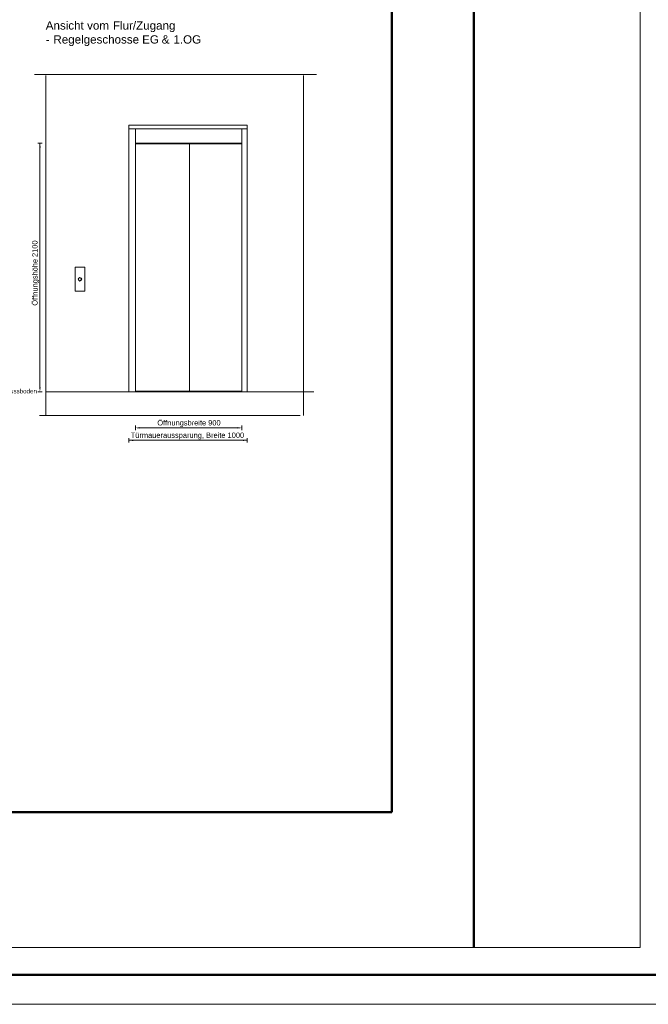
# Model space of a CAD drawing. Extents: x 294 to 994, y 7 to 427.
# Tile 2 of 31: x 377 to 483, y 7 to 173. Entities that reach past the tile are written whole.
import ezdxf
from ezdxf.lldxf.tags import DXFTag

# ---------------------------------------------------------------- set-up
doc = ezdxf.new("R2010")
doc.units = 0
doc.layers.get('0').update_dxf_attribs({"lineweight": 5})
doc.layers.add('4', color=9, linetype='STRICHPUNKT2', lineweight=5, true_color=0x808080)
doc.layers.add('9', color=7, linetype='Continuous', lineweight=5)
doc.layers.add('iwb_Rahmen', color=7, linetype='Continuous', lineweight=50)
doc.layers.add('_3d_View_', color=7, linetype='Continuous')
doc.layers.add('X_Geometrie', color=3, linetype='Continuous', lineweight=50, true_color=0x00ff00, plot=False)
doc.styles.get("Standard").update_dxf_attribs({"font": 'arial.ttf'})
tags = doc.linetypes.add('STRICHPUNKT2', pattern=[12.7, 6.35, -3.175, 0, -3.175]).pattern_tags.tags
tags[10:11] = [DXFTag(74, 4), DXFTag(75, 0), DXFTag(340, '0'), DXFTag(46, 0.0), DXFTag(50, 0.0), DXFTag(44, 0.0), DXFTag(45, 0.0)]
tags[8:9] = [DXFTag(74, 4), DXFTag(75, 0), DXFTag(340, '0'), DXFTag(46, 0.0), DXFTag(50, 0.0), DXFTag(44, 0.0), DXFTag(45, 0.0)]
tags[6:7] = [DXFTag(74, 4), DXFTag(75, 0), DXFTag(340, '0'), DXFTag(46, 0.0), DXFTag(50, 0.0), DXFTag(44, 0.0), DXFTag(45, 0.0)]
tags[4:5] = [DXFTag(74, 4), DXFTag(75, 0), DXFTag(340, '0'), DXFTag(46, 0.0), DXFTag(50, 0.0), DXFTag(44, 0.0), DXFTag(45, 0.0)]

# ---------------------------------------------------------------- blocks, each defined once
blk = doc.blocks.new('AutoCAD-Punkt-A05LE0Y1BH', base_point=(395.38, 102.43))
at = {"color": 0, "lineweight": -2}
blk.add_line((395.38, 102.43), (395.38, 102.43), dxfattribs=at)
blk = doc.blocks.new('AutoCAD-Punkt-A05LE0Y3BH', base_point=(396.48, 104.53))
at = {"color": 0, "lineweight": -2}
blk.add_line((396.48, 104.53), (396.48, 104.53), dxfattribs=at)
blk = doc.blocks.new('AutoCAD-Punkt-A05LE0Y5BH', base_point=(414.48, 104.53))
at = {"color": 0, "lineweight": -2}
blk.add_line((414.48, 104.53), (414.48, 104.53), dxfattribs=at)
blk = doc.blocks.new('Kreis-A05LE0YBBH', base_point=(386.89, 129.02))
at = {"color": 0, "linetype": 'ByBlock', "lineweight": -2, "ltscale": 0.13}
blk.add_circle((387.13, 129.26), 0.24, dxfattribs=at)
blk = doc.blocks.new('Kreis-A05LE0YDBH', base_point=(386.83, 128.96))
at = {"color": 0, "linetype": 'ByBlock', "lineweight": -2, "ltscale": 0.13}
blk.add_circle((387.13, 129.26), 0.3, dxfattribs=at)
blk = doc.blocks.new('AutoCAD-Punkt-A05LE0Z3BH', base_point=(415.38, 102.43))
at = {"color": 0, "lineweight": -2}
blk.add_line((415.38, 102.43), (415.38, 102.43), dxfattribs=at)
blk = doc.blocks.new('Polygon-A05LE0ZTBH', base_point=(453.61, 16.37))
at = {"color": 0, "linetype": 'ByBlock', "lineweight": -2, "ltscale": 0.5}
blk.add_line((453.61, 16.37), (453.61, 414.66), dxfattribs=at)
blk = doc.blocks.new('AutoCAD-Punkt-A05LE0ZVBH', base_point=(380.75, 110.26))
at = {"color": 0, "lineweight": -2}
blk.add_line((380.75, 110.26), (380.75, 110.26), dxfattribs=at)
blk = doc.blocks.new('MText-A05LE103BH', base_point=(379.07, 124.8))
at = {"color": 0, "linetype": 'ByBlock', "lineweight": -2, "ltscale": 0.13, "char_height": 0.9, "attachment_point": 1, "rotation": 90}
for s, insert in [('{\\fArial Unicode MS;2100}', (379.07, 133.02)), ('{\\fArial Unicode MS;Öffnungshöhe}', (379.07, 124.8))]:
    blk.add_mtext(s, dxfattribs=dict(at, insert=insert))
blk = doc.blocks.new('MText-A05LE109BH', base_point=(372.36, 109.99))
at = {"color": 0, "linetype": 'ByBlock', "lineweight": -2, "ltscale": 0.13, "insert": (372.36, 110.74), "char_height": 0.75, "attachment_point": 1}
blk.add_mtext('{\\fArial Unicode MS;Fertigfussboden}', dxfattribs=at)
blk = doc.blocks.new('MText-A05LE10RBH', base_point=(400.19, 104.57))
at = {"color": 0, "linetype": 'ByBlock', "lineweight": -2, "ltscale": 0.13, "char_height": 0.9, "attachment_point": 1}
for s, insert in [('{\\fArial Unicode MS;Öffnungsbreite}', (400.19, 105.47)), ('{\\fArial Unicode MS;900}', (408.78, 105.47))]:
    blk.add_mtext(s, dxfattribs=dict(at, insert=insert))
blk = doc.blocks.new('MText-A05LE10VBH', base_point=(395.7, 102.47))
at = {"color": 0, "linetype": 'ByBlock', "lineweight": -2, "ltscale": 0.13, "insert": (395.7, 103.37), "char_height": 0.9, "attachment_point": 1}
blk.add_mtext('{\\fArial Unicode MS;Türmaueraussparung, Breite 1000}', dxfattribs=at)
blk = doc.blocks.new('Polygon-A05LE11HBH', base_point=(308.24, 39.25))
at = {"color": 0, "linetype": 'ByBlock', "lineweight": -2, "ltscale": 0.5}
for p, q in [((439.8, 414.66), (439.8, 39.25)), ((439.8, 39.25), (308.24, 39.25))]:
    blk.add_line(p, q, dxfattribs=at)
blk = doc.blocks.new('MText-A05LE12FBH', base_point=(381.36, 169.07))
at = {"color": 0, "linetype": 'ByBlock', "lineweight": -2, "ltscale": 0.13, "char_height": 1.4, "attachment_point": 1}
for s, insert in [('{\\fArial Unicode MS;Ansicht}', (381.36, 172.83)), ('{\\fArial Unicode MS;vom}', (388.34, 172.83)), ('{\\fArial Unicode MS;Flur/Zugang}', (392.7, 172.83))]:
    blk.add_mtext(s, dxfattribs=dict(at, insert=insert))
at = {"color": 7, "linetype": 'ByBlock', "lineweight": -2, "ltscale": 0.13, "true_color": 0xffffff, "char_height": 1.4, "attachment_point": 1}
for s, insert in [('{\\fArial Unicode MS;-}', (381.36, 170.47)), ('{\\fArial Unicode MS;Regelgeschosse}', (382.65, 170.47)), ('{\\fArial Unicode MS;EG}', (397.63, 170.47)), ('{\\fArial Unicode MS;&}', (400.93, 170.47)), ('{\\fArial Unicode MS;1.OG}', (402.91, 170.47))]:
    blk.add_mtext(s, dxfattribs=dict(at, insert=insert))
blk = doc.blocks.new('3D-Ansicht-Rahmen-A05LE15GBH', base_point=(308.09, 16.37))
at = {"color": 0, "linetype": 'ByBlock', "lineweight": -2, "ltscale": 0.13}
for p, q in [((481.68, 414.66), (481.68, 16.37)), ((481.68, 16.37), (308.09, 16.37))]:
    blk.add_line(p, q, dxfattribs=at)

msp = doc.modelspace()

# ---------------------------------------------------------------- linework, layer by layer
at = {"ltscale": 0.13}
for p, q in [((381.38, 163.66), (381.38, 106.26)), ((424.88, 106.26), (424.88, 163.66)), ((395.38, 110.26), (395.38, 155.26)), ((395.38, 155.26), (415.38, 155.26)), ((395.78, 154.66), (395.38, 154.66)), ((396.48, 154.66), (395.78, 154.66)), ((396.49, 154.66), (396.48, 154.66)), ((396.48, 110.26), (396.48, 154.66)), ((414.47, 154.66), (396.49, 154.66)), ((396.49, 154.66), (396.49, 152.26)), ((414.48, 154.66), (414.47, 154.66)), ((414.48, 154.66), (414.48, 110.26)), ((415.38, 154.66), (414.48, 154.66)), ((415.38, 155.26), (415.38, 110.26)), ((396.48, 152.46), (396.49, 152.46)), ((405.63, 152.16), (396.48, 152.16)), ((396.49, 152.26), (414.47, 152.26)), ((414.48, 152.16), (405.63, 152.16)), ((405.63, 110.36), (405.63, 152.16)), ((414.47, 152.46), (414.48, 152.46)), ((386.3, 127.23), (386.3, 131.29)), ((386.3, 131.29), (387.96, 131.29)), ((387.96, 131.29), (387.96, 127.23)), ((387.96, 127.23), (386.3, 127.23)), ((381.36, 110.26), (426.62, 110.26)), ((396.48, 110.36), (405.63, 110.36)), ((405.63, 110.36), (414.48, 110.36))]:
    msp.add_line(p, q, dxfattribs=at)
at = {"layer": '4', "ltscale": 0.13}
for p, q in [((427.08, 163.86), (379.47, 163.86)), ((380.31, 106.26), (424.28, 106.26))]:
    msp.add_line(p, q, dxfattribs=at)
at = {"layer": '9', "color": 1, "ltscale": 0.13, "true_color": 0xff0000}
for p, q in [((380.75, 152.26), (380, 152.26)), ((380.38, 152.26), (380.38, 111.01)), ((380.75, 110.26), (380, 110.26)), ((396.48, 104.54), (396.48, 103.79)), ((397.23, 104.16), (413.73, 104.16)), ((414.48, 104.54), (414.48, 103.79)), ((395.38, 102.44), (395.38, 101.69)), ((395.38, 102.06), (415.38, 102.06)), ((415.38, 102.44), (415.38, 101.69))]:
    msp.add_line(p, q, dxfattribs=at)
for points in [[(380.38, 152.26), (380.25, 151.51), (380.5, 151.51)], [(380.38, 110.26), (380.5, 111.01), (380.25, 111.01)], [(396.48, 104.16), (397.23, 104.04), (397.23, 104.29)], [(414.48, 104.16), (413.73, 104.29), (413.73, 104.04)], [(395.38, 102.06), (396.13, 101.94), (396.13, 102.19)], [(415.38, 102.06), (414.63, 102.19), (414.63, 101.94)]]:
    msp.add_solid(points, dxfattribs=at)
at = {"layer": 'iwb_Rahmen', "ltscale": 0.5}
msp.add_line((304.07, 11.8), (805.04, 11.8), dxfattribs=at)
at = {"layer": 'iwb_Rahmen', "color": 8, "lineweight": 18, "ltscale": 0.18, "true_color": 0x808080}
msp.add_line((994.07, 6.8), (294.07, 6.8), dxfattribs=at)

# ---------------------------------------------------------------- block references
at = {"ltscale": 0.13}
for name, p in [('MText-A05LE12FBH', (381.36, 169.07)), ('Kreis-A05LE0YDBH', (386.83, 128.96)), ('Kreis-A05LE0YBBH', (386.89, 129.02)), ('MText-A05LE109BH', (372.36, 109.99))]:
    msp.add_blockref(name, p, dxfattribs=at)
at = {"layer": '9', "color": 5, "ltscale": 0.13, "true_color": 0x0000ff}
for name, p in [('MText-A05LE103BH', (379.07, 124.8)), ('MText-A05LE10RBH', (400.19, 104.57)), ('MText-A05LE10VBH', (395.7, 102.47))]:
    msp.add_blockref(name, p, dxfattribs=at)
at = {"layer": '9', "color": 1, "ltscale": 0.13, "true_color": 0xff0000}
for name, p in [('AutoCAD-Punkt-A05LE0ZVBH', (380.75, 110.26)), ('AutoCAD-Punkt-A05LE0Y3BH', (396.48, 104.53)), ('AutoCAD-Punkt-A05LE0Y5BH', (414.48, 104.53)), ('AutoCAD-Punkt-A05LE0Y1BH', (395.38, 102.43)), ('AutoCAD-Punkt-A05LE0Z3BH', (415.38, 102.43))]:
    msp.add_blockref(name, p, dxfattribs=at)
at = {"layer": '_3d_View_', "color": 7, "linetype": 'Continuous', "lineweight": 13}
msp.add_blockref('3D-Ansicht-Rahmen-A05LE15GBH', (308.09, 16.37), dxfattribs=at)
at = {"layer": 'X_Geometrie', "ltscale": 0.5}
for name, p in [('Polygon-A05LE11HBH', (308.24, 39.25)), ('Polygon-A05LE0ZTBH', (453.61, 16.37))]:
    msp.add_blockref(name, p, dxfattribs=at)

doc.saveas('drawing.dxf')
